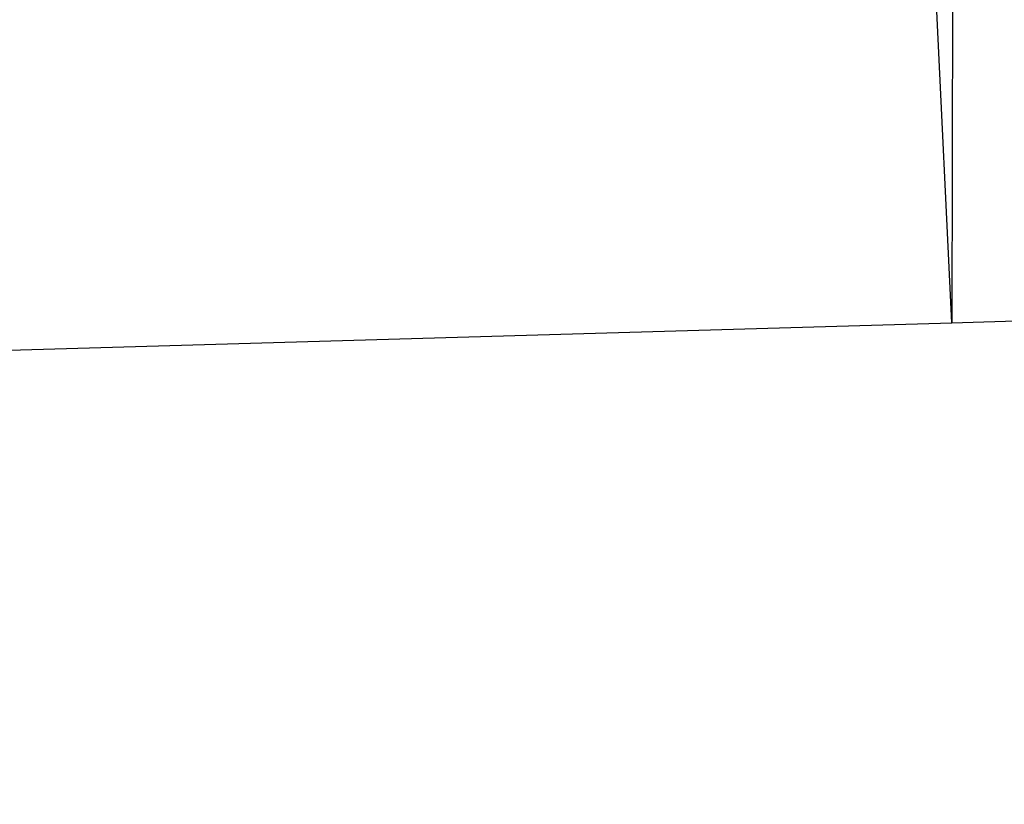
# Model space of a CAD drawing. Extents: x -0.096 to 0.095, y -0.173 to 0.
# Tile 25 of 256: x -0.016872 to -0.016724, y -0.147185 to -0.147067. Entities that reach past the tile are written whole.
import ezdxf

# ---------------------------------------------------------------- set-up
doc = ezdxf.new("R2010")
doc.units = 0
doc.layers.add('mesh', color=7, linetype='CONTINUOUS')

msp = doc.modelspace()

# ---------------------------------------------------------------- meshes
at = {"layer": 'mesh'}
mesh = msp.add_polyface(dxfattribs=at)
corners = [(-0.0190885, -0.12890023, -0.06749097), (-0.01860533, -0.14709905, -0.07254754), (-0.01824321, -0.14713287, -0.08390996), (-0.01854383, -0.12821588, -0.0899429), (-0.01805094, -0.14715083, -0.0899429), (-0.01765372, -0.12819546, -0.09282716), (-0.01716097, -0.14712492, -0.09282716), (-0.01673144, -0.1471124, -0.09335766), (-0.01669625, -0.1281735, -0.09400949), (-0.01620365, -0.14709704, -0.09400949), (-0.01743709, -0.14713296, -0.09221932), (-0.0178753, -0.14714572, -0.09095272), (-0.01779022, -0.14714324, -0.09144194), (-0.01828307, -0.1282099, -0.09144194), (-0.01858618, -0.14714129, -0.07238932), (-0.01856636, -0.147185, -0.07222555), (-0.01808867, -0.14279909, 0.02065936), (-0.01824067, -0.14260499, 0.02052303), (-0.01854624, -0.1406659, 0.0237736), (-0.01850006, -0.14151131, 0.02161233), (-0.0187036, -0.13914204, 0.01876549), (-0.01945321, -0.13690984, 0.02140928), (-0.01838306, -0.14214869, 0.02043658), (-0.01836766, -0.14223255, 0.02028188), (-0.01834383, -0.14026533, 0.01745269), (-0.01822406, -0.14301485, 0.01883882), (-0.01773577, -0.14259507, 0.01480162), (-0.01699662, -0.1402422, 0.01329821), (-0.01739728, -0.13886909, 0.01431071), (-0.01801724, -0.14141198, 0.01613943), (-0.01787761, -0.13757376, 0.01527315), (-0.01809744, -0.14297229, 0.0168971), (-0.01865009, -0.13763422, 0.01755368), (-0.01643801, -0.13937065, 0.01246292), (-0.01686692, -0.13791275, 0.01330593), (-0.01573078, -0.13868369, 0.01159024), (-0.0160783, -0.14089568, 0.01145443), (-0.0166597, -0.14167327, 0.01215035), (-0.01712365, -0.14263721, 0.01279691), (-0.01636191, -0.14307348, 0.01080028), (-0.01867737, -0.14034022, 0.02355348), (-0.01889931, -0.13859488, 0.02673709), (-0.01864489, -0.14050111, 0.02365859), (-0.01896033, -0.13847142, 0.02665112), (-0.01856579, -0.13897878, 0.02701684), (-0.01844534, -0.13905151, 0.02707479), (-0.01879957, -0.1387471, 0.02684521), (-0.0178892, -0.14297774, 0.0207914), (-0.01822963, -0.13918178, 0.02717858), (-0.01765491, -0.1431244, 0.02090755), (-0.01740707, -0.14322896, 0.02099924), (-0.0177757, -0.14305557, 0.02085184), (-0.01788972, -0.13930076, 0.02728575), (-0.01778849, -0.13931175, 0.02730168), (-0.01667043, -0.14515159, 0.01802026), (-0.01762952, -0.139329, 0.02732671), (-0.01655746, -0.1471545, 0.01454849), (-0.01833072, -0.14242096, 0.02039971), (-0.0176604, -0.13906963, 0.02771735), (-0.01789701, -0.13708231, 0.03071055)]
mesh.append_faces([[corners[k] for k in face] for face in [(0, 1, 2, 2), (3, 2, 4, 4), (5, 6, 7, 7), (8, 7, 9, 9), (5, 10, 6, 6), (11, 3, 4, 4), (12, 13, 11, 11), (0, 14, 1, 1), (0, 15, 14, 14), (16, 17, 18, 18), (19, 20, 21, 21), (22, 20, 19, 19), (23, 20, 22, 22), (23, 24, 20, 20), (25, 24, 23, 23), (26, 27, 28, 28), (29, 28, 30, 30), (29, 26, 28, 28), (31, 26, 29, 29), (29, 25, 31, 31), (29, 24, 25, 25), (30, 24, 29, 29), (30, 20, 24, 24), (32, 21, 20, 20), (28, 33, 34, 34), (27, 33, 28, 28), (33, 35, 34, 34), (27, 36, 33, 33), (27, 37, 36, 36), (26, 37, 27, 27), (26, 38, 37, 37), (38, 39, 37, 37), (40, 41, 42, 42), (43, 41, 40, 40), (16, 44, 45, 45), (18, 44, 16, 16), (18, 46, 44, 44), (42, 46, 18, 18), (41, 46, 42, 42), (45, 47, 16, 16), (48, 47, 45, 45), (49, 48, 50, 50), (51, 48, 49, 49), (50, 52, 53, 53), (48, 52, 50, 50), (54, 53, 55, 55), (54, 56, 53, 53), (56, 50, 53, 53), (22, 57, 23, 23), (22, 19, 57, 57), (51, 47, 48, 48), (57, 25, 23, 23), (42, 19, 40, 40), (42, 57, 19, 19), (18, 57, 42, 42), (18, 17, 57, 57), (53, 58, 55, 55), (53, 59, 58, 58), (19, 21, 40, 40)]])

doc.saveas('drawing.dxf')
